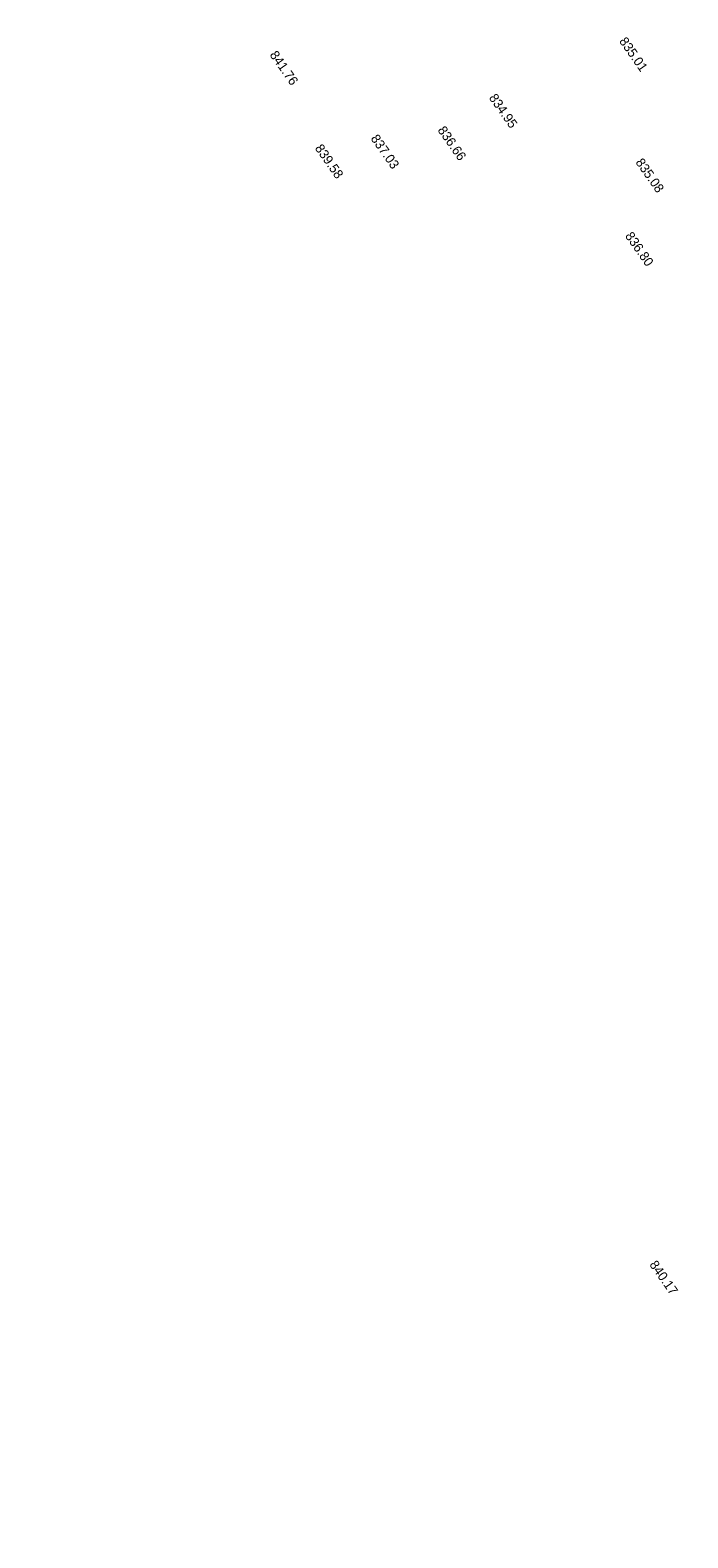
# Model space of a CAD drawing. Header units: millimetres. Extents: x 405709 to 406552, y 4254722 to 4255885.
# Tile 4 of 48: x 406058 to 406128, y 4254964 to 4255125. Entities that reach past the tile are written whole.
import ezdxf

# ---------------------------------------------------------------- set-up
doc = ezdxf.new("R2010")
doc.units = ezdxf.units.MM
doc.header["$LTSCALE"] = 0.5
doc.linetypes.add('CONTI', pattern=[0])
doc.layers.add('PI_OTDEFAULT', color=172, linetype='CONTI')
doc.styles.add('BM-431', font='txt')

msp = doc.modelspace()

# ---------------------------------------------------------------- hatches: boundary and pattern name
at = {"transparency": 33554687}
h = msp.add_hatch(dxfattribs=at)
h.set_pattern_fill('AR-HBONE', color=30, scale=0.005)
edge = h.paths.add_edge_path()
edge.add_line((406386.6, 4254899.2), (406388.73, 4254901.32))
edge.add_line((406182.57, 4255117.63), (406215.73, 4255080.21))
edge.add_line((406215.73, 4255080.21), (406248.84, 4255042.86))
edge.add_line((406248.84, 4255042.86), (406283.05, 4255007.73))
edge.add_line((406283.05, 4255007.73), (406318.27, 4254972.27))
edge.add_line((406318.27, 4254972.27), (406353.5, 4254936.79))
edge.add_line((406353.5, 4254936.79), (406388.73, 4254901.32))
edge.add_line((406388.73, 4254901.32), (406387.77, 4254900.36))
edge.add_line((406180.33, 4255115.65), (406213.49, 4255078.22))
edge.add_line((406213.49, 4255078.22), (406246.64, 4255040.82))
edge.add_line((406246.64, 4255040.82), (406280.91, 4255005.63))
edge.add_line((406280.91, 4255005.63), (406316.14, 4254970.16))
edge.add_line((406316.14, 4254970.16), (406351.37, 4254934.68))
edge.add_line((406351.37, 4254934.68), (406386.6, 4254899.2))
edge.add_line((406386.6, 4254899.2), (406386.92, 4254899.52))
edge.add_line((406182.57, 4255117.63), (406157.36, 4255152.31))
edge.add_line((406157.36, 4255152.31), (406147.04, 4255171.92))
edge.add_line((406147.04, 4255171.92), (406133.07, 4255198.46))
edge.add_line((406133.07, 4255198.46), (406131.1, 4255203.63))
edge.add_line((406131.1, 4255203.63), (406113.31, 4255250.39))
edge.add_line((406113.31, 4255250.39), (406102.62, 4255278.48))
edge.add_line((406102.62, 4255278.48), (406096.6, 4255297.62))
edge.add_line((406096.6, 4255297.62), (406081.88, 4255347.1))
edge.add_line((406081.88, 4255347.1), (406078.09, 4255359.84))
edge.add_line((406078.09, 4255359.84), (406072.14, 4255402.38))
edge.add_line((406072.14, 4255402.38), (406041.04, 4255445.31))
edge.add_line((406041.04, 4255445.31), (405903.1, 4255619.54))
edge.add_line((405903.1, 4255619.54), (405828.48, 4255714.88))
edge.add_line((405828.48, 4255714.88), (405791.31, 4255762.15))
edge.add_line((405788.96, 4255760.3), (405791.31, 4255762.15))
edge.add_line((405826.12, 4255713.03), (405788.96, 4255760.3))
edge.add_line((405900.74, 4255617.68), (405826.12, 4255713.03))
edge.add_line((406038.65, 4255443.5), (405900.74, 4255617.68))
edge.add_line((406069.27, 4255401.22), (406038.65, 4255443.5))
edge.add_line((406075.15, 4255359.2), (406069.27, 4255401.22))
edge.add_line((406079, 4255346.24), (406075.15, 4255359.2))
edge.add_line((406093.73, 4255296.75), (406079, 4255346.24))
edge.add_line((406099.79, 4255277.49), (406093.73, 4255296.75))
edge.add_line((406110.51, 4255249.33), (406099.79, 4255277.49))
edge.add_line((406128.3, 4255202.56), (406110.51, 4255249.33))
edge.add_line((406130.33, 4255197.22), (406128.3, 4255202.56))
edge.add_line((406144.38, 4255170.53), (406130.33, 4255197.22))
edge.add_line((406154.82, 4255150.7), (406144.38, 4255170.53))
edge.add_line((406180.33, 4255115.65), (406154.82, 4255150.7))

# ---------------------------------------------------------------- texts
at = {"layer": 'PI_OTDEFAULT', "color": 250, "ltscale": 3, "style": 'BM-431'}
for s, p in [('835.01', (406120.48, 4255124.1)), ('841.76', (406083.15, 4255122.64)), ('834.95', (406106.57, 4255118.06)), ('836.66', (406101.09, 4255114.6)), ('839.58', (406087.98, 4255112.67)), ('837.03', (406093.94, 4255113.71)), ('835.08', (406122.23, 4255111.17)), ('836.80', (406121.11, 4255103.31)), ('840.17', (406123.71, 4254993.48))]:
    msp.add_text(s, height=1, rotation=305, dxfattribs=at).set_placement(p)

doc.saveas('drawing.dxf')
